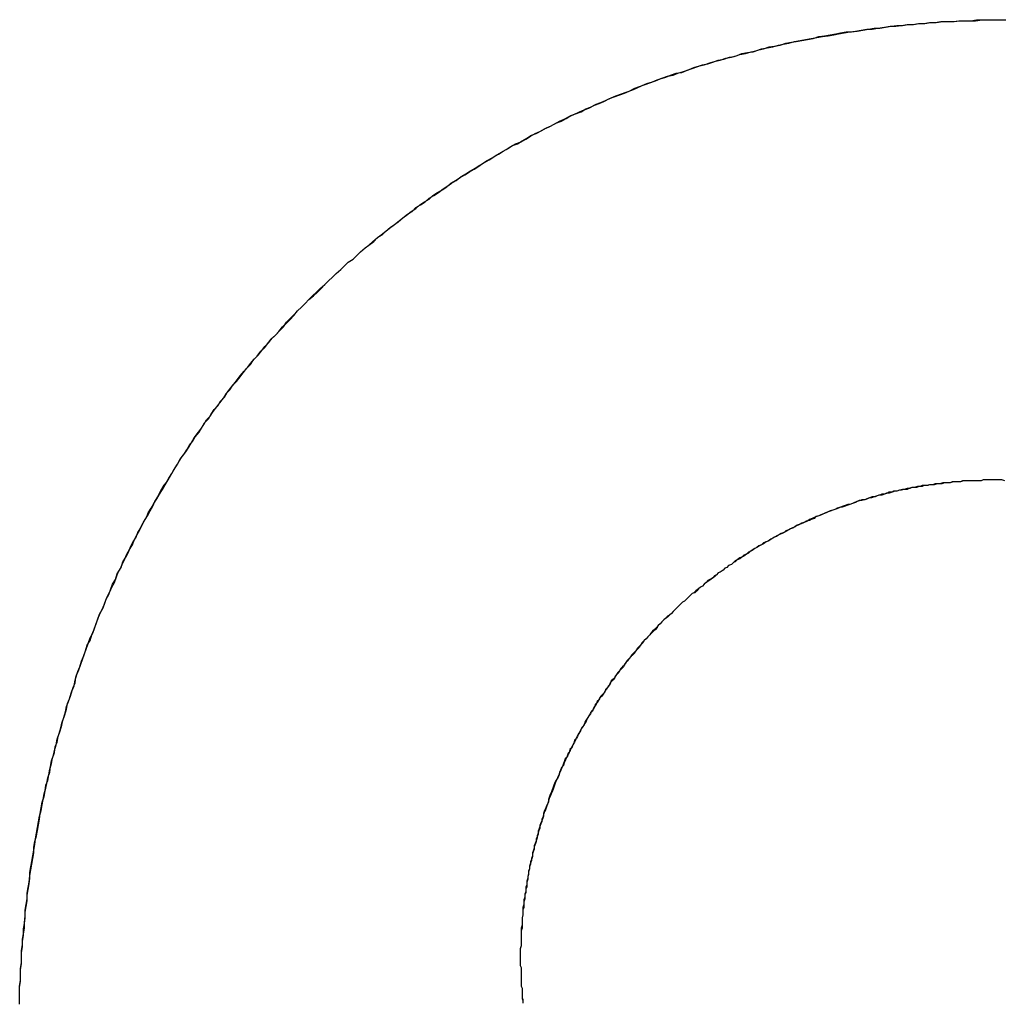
# Model space of a CAD drawing. Extents: x -55 to 3310, y -427 to 1727.
# Tile 11 of 79: x 990.32 to 991.37, y 531.59 to 532.64. Entities that reach past the tile are written whole.
import ezdxf

# ---------------------------------------------------------------- set-up
doc = ezdxf.new("R2010")
doc.units = 0
doc.linetypes.add('DURCHGEHEND', pattern=[0])
doc.layers.add('KF_PASSIO_SUB_15_FRONT', color=7, linetype='DURCHGEHEND')

# ---------------------------------------------------------------- blocks, each defined once
blk = doc.blocks.new('KF_PASSIO_SUB_15_FRONT')
at = {"layer": 'KF_PASSIO_SUB_15_FRONT'}
for points in [[(-239.962, -390.174, 0), (-239.962, -390.167, 0), (-239.962, -390.161, 0), (-239.962, -390.155, 0), (-239.961, -390.149, 0), (-239.961, -390.142, 0), (-239.961, -390.136, 0), (-239.96, -390.13, 0), (-239.96, -390.124, 0), (-239.96, -390.117, 0), (-239.959, -390.111, 0), (-239.959, -390.105, 0), (-239.958, -390.099, 0), (-239.957, -390.093, 0), (-239.957, -390.087, 0), (-239.956, -390.08, 0), (-239.956, -390.074, 0), (-239.955, -390.068, 0), (-239.954, -390.062, 0), (-239.954, -390.056, 0), (-239.953, -390.05, 0), (-239.952, -390.044, 0), (-239.951, -390.037, 0), (-239.95, -390.031, 0), (-239.949, -390.025, 0), (-239.948, -390.019, 0), (-239.947, -390.013, 0), (-239.947, -390.007, 0), (-239.946, -390.001, 0), (-239.944, -389.995, 0), (-239.943, -389.989, 0), (-239.942, -389.983, 0), (-239.941, -389.977, 0), (-239.94, -389.971, 0), (-239.939, -389.965, 0), (-239.938, -389.959, 0), (-239.936, -389.953, 0), (-239.935, -389.947, 0), (-239.934, -389.941, 0), (-239.932, -389.936, 0), (-239.931, -389.93, 0), (-239.93, -389.924, 0), (-239.928, -389.918, 0), (-239.927, -389.912, 0), (-239.925, -389.906, 0), (-239.924, -389.9, 0), (-239.922, -389.895, 0), (-239.921, -389.889, 0), (-239.919, -389.883, 0), (-239.917, -389.877, 0), (-239.916, -389.872, 0), (-239.914, -389.866, 0), (-239.912, -389.86, 0), (-239.911, -389.854, 0), (-239.909, -389.849, 0), (-239.907, -389.843, 0), (-239.905, -389.837, 0), (-239.903, -389.832, 0), (-239.902, -389.826, 0), (-239.9, -389.82, 0), (-239.898, -389.815, 0), (-239.896, -389.809, 0), (-239.894, -389.804, 0), (-239.892, -389.798, 0), (-239.89, -389.792, 0), (-239.887, -389.787, 0), (-239.885, -389.781, 0), (-239.883, -389.776, 0), (-239.881, -389.77, 0), (-239.879, -389.765, 0), (-239.877, -389.759, 0), (-239.874, -389.754, 0), (-239.872, -389.749, 0), (-239.87, -389.743, 0), (-239.867, -389.738, 0), (-239.865, -389.732, 0), (-239.863, -389.727, 0), (-239.86, -389.722, 0), (-239.858, -389.716, 0), (-239.855, -389.711, 0), (-239.853, -389.706, 0), (-239.85, -389.7, 0), (-239.848, -389.695, 0), (-239.845, -389.69, 0), (-239.842, -389.685, 0), (-239.84, -389.68, 0), (-239.837, -389.674, 0), (-239.834, -389.669, 0), (-239.832, -389.664, 0), (-239.829, -389.659, 0), (-239.826, -389.654, 0), (-239.823, -389.649, 0), (-239.82, -389.644, 0), (-239.818, -389.639, 0), (-239.815, -389.634, 0), (-239.812, -389.628, 0), (-239.809, -389.623, 0), (-239.806, -389.619, 0), (-239.803, -389.614, 0), (-239.8, -389.609, 0), (-239.797, -389.604, 0), (-239.794, -389.599, 0), (-239.791, -389.594, 0), (-239.787, -389.589, 0), (-239.784, -389.584, 0), (-239.781, -389.579, 0), (-239.778, -389.575, 0), (-239.775, -389.57, 0), (-239.771, -389.565, 0), (-239.768, -389.56, 0), (-239.765, -389.555, 0), (-239.761, -389.551, 0), (-239.758, -389.546, 0), (-239.755, -389.541, 0), (-239.751, -389.537, 0), (-239.748, -389.532, 0), (-239.744, -389.528, 0), (-239.741, -389.523, 0), (-239.737, -389.518, 0), (-239.734, -389.514, 0), (-239.73, -389.509, 0), (-239.727, -389.505, 0), (-239.723, -389.5, 0), (-239.719, -389.496, 0), (-239.716, -389.492, 0), (-239.712, -389.487, 0), (-239.708, -389.483, 0), (-239.704, -389.478, 0), (-239.701, -389.474, 0), (-239.697, -389.47, 0), (-239.693, -389.465, 0), (-239.689, -389.461, 0), (-239.685, -389.457, 0), (-239.681, -389.453, 0), (-239.678, -389.448, 0), (-239.674, -389.444, 0), (-239.67, -389.44, 0), (-239.666, -389.436, 0), (-239.662, -389.432, 0), (-239.658, -389.428, 0), (-239.654, -389.424, 0), (-239.649, -389.42, 0), (-239.645, -389.416, 0), (-239.641, -389.412, 0), (-239.637, -389.408, 0), (-239.633, -389.404, 0), (-239.629, -389.4, 0), (-239.625, -389.396, 0), (-239.62, -389.392, 0), (-239.616, -389.388, 0), (-239.612, -389.384, 0), (-239.607, -389.381, 0), (-239.603, -389.377, 0), (-239.599, -389.373, 0), (-239.594, -389.369, 0), (-239.59, -389.366, 0), (-239.586, -389.362, 0), (-239.581, -389.358, 0), (-239.577, -389.355, 0), (-239.572, -389.351, 0), (-239.568, -389.348, 0), (-239.563, -389.344, 0), (-239.559, -389.341, 0), (-239.554, -389.337, 0), (-239.55, -389.334, 0), (-239.545, -389.33, 0), (-239.54, -389.327, 0), (-239.536, -389.323, 0), (-239.531, -389.32, 0), (-239.526, -389.317, 0), (-239.522, -389.313, 0), (-239.517, -389.31, 0), (-239.512, -389.307, 0), (-239.507, -389.304, 0), (-239.503, -389.3, 0), (-239.498, -389.297, 0), (-239.493, -389.294, 0), (-239.488, -389.291, 0), (-239.483, -389.288, 0), (-239.478, -389.285, 0), (-239.473, -389.282, 0), (-239.469, -389.279, 0), (-239.464, -389.276, 0), (-239.459, -389.273, 0), (-239.454, -389.27, 0), (-239.449, -389.267, 0), (-239.444, -389.264, 0), (-239.439, -389.261, 0), (-239.434, -389.258, 0), (-239.428, -389.256, 0), (-239.423, -389.253, 0), (-239.418, -389.25, 0), (-239.413, -389.247, 0), (-239.408, -389.245, 0), (-239.403, -389.242, 0), (-239.398, -389.24, 0), (-239.392, -389.237, 0), (-239.387, -389.234, 0), (-239.382, -389.232, 0), (-239.377, -389.229, 0), (-239.372, -389.227, 0), (-239.366, -389.224, 0), (-239.361, -389.222, 0), (-239.356, -389.22, 0), (-239.35, -389.217, 0), (-239.345, -389.215, 0), (-239.34, -389.213, 0), (-239.334, -389.21, 0), (-239.329, -389.208, 0), (-239.323, -389.206, 0), (-239.318, -389.204, 0), (-239.313, -389.202, 0), (-239.307, -389.199, 0), (-239.302, -389.197, 0), (-239.296, -389.195, 0), (-239.291, -389.193, 0), (-239.285, -389.191, 0), (-239.28, -389.189, 0), (-239.274, -389.187, 0), (-239.269, -389.185, 0), (-239.263, -389.183, 0), (-239.257, -389.182, 0), (-239.252, -389.18, 0), (-239.246, -389.178, 0), (-239.241, -389.176, 0), (-239.235, -389.174, 0), (-239.229, -389.173, 0), (-239.224, -389.171, 0), (-239.218, -389.169, 0), (-239.212, -389.168, 0), (-239.206, -389.166, 0), (-239.201, -389.165, 0), (-239.195, -389.163, 0), (-239.189, -389.162, 0), (-239.183, -389.16, 0), (-239.178, -389.159, 0), (-239.172, -389.157, 0), (-239.166, -389.156, 0), (-239.16, -389.155, 0), (-239.154, -389.153, 0), (-239.149, -389.152, 0), (-239.143, -389.151, 0), (-239.137, -389.149, 0), (-239.131, -389.148, 0), (-239.125, -389.147, 0), (-239.119, -389.146, 0), (-239.113, -389.145, 0), (-239.107, -389.144, 0), (-239.101, -389.143, 0), (-239.095, -389.142, 0), (-239.09, -389.141, 0), (-239.084, -389.14, 0), (-239.078, -389.139, 0), (-239.072, -389.138, 0), (-239.066, -389.137, 0), (-239.06, -389.136, 0), (-239.054, -389.136, 0), (-239.048, -389.135, 0), (-239.041, -389.134, 0), (-239.035, -389.133, 0), (-239.029, -389.133, 0), (-239.023, -389.132, 0), (-239.017, -389.131, 0), (-239.011, -389.131, 0), (-239.005, -389.13, 0), (-238.999, -389.13, 0), (-238.993, -389.129, 0), (-238.987, -389.129, 0), (-238.981, -389.128, 0), (-238.974, -389.128, 0), (-238.968, -389.128, 0), (-238.962, -389.127, 0), (-238.956, -389.127, 0), (-238.95, -389.127, 0), (-238.944, -389.127, 0), (-238.937, -389.126, 0), (-238.931, -389.126, 0), (-238.925, -389.126, 0), (-238.919, -389.126, 0), (-238.912, -389.126, 0)], [(-239.962, -390.174, 0), (-239.962, -390.168, 0), (-239.962, -390.162, 0), (-239.962, -390.156, 0), (-239.961, -390.15, 0), (-239.961, -390.143, 0), (-239.961, -390.137, 0), (-239.96, -390.131, 0), (-239.96, -390.125, 0), (-239.96, -390.119, 0), (-239.959, -390.113, 0), (-239.959, -390.107, 0), (-239.958, -390.101, 0), (-239.958, -390.094, 0), (-239.957, -390.088, 0), (-239.956, -390.082, 0), (-239.956, -390.076, 0), (-239.955, -390.07, 0), (-239.954, -390.064, 0), (-239.954, -390.058, 0), (-239.953, -390.052, 0), (-239.952, -390.046, 0), (-239.951, -390.04, 0), (-239.951, -390.034, 0), (-239.95, -390.028, 0), (-239.949, -390.022, 0), (-239.948, -390.016, 0), (-239.947, -390.01, 0), (-239.946, -390.004, 0), (-239.945, -389.998, 0), (-239.944, -389.992, 0), (-239.943, -389.986, 0), (-239.942, -389.98, 0), (-239.941, -389.974, 0), (-239.939, -389.968, 0), (-239.938, -389.962, 0), (-239.937, -389.956, 0), (-239.936, -389.95, 0), (-239.934, -389.944, 0), (-239.933, -389.939, 0), (-239.932, -389.933, 0), (-239.93, -389.927, 0), (-239.929, -389.921, 0), (-239.928, -389.915, 0), (-239.926, -389.909, 0), (-239.925, -389.904, 0), (-239.923, -389.898, 0), (-239.922, -389.892, 0), (-239.92, -389.886, 0), (-239.918, -389.88, 0), (-239.917, -389.875, 0), (-239.915, -389.869, 0), (-239.913, -389.863, 0), (-239.912, -389.857, 0), (-239.91, -389.852, 0), (-239.908, -389.846, 0), (-239.906, -389.84, 0), (-239.904, -389.835, 0), (-239.903, -389.829, 0), (-239.901, -389.823, 0), (-239.899, -389.818, 0), (-239.897, -389.812, 0), (-239.895, -389.807, 0), (-239.893, -389.801, 0), (-239.891, -389.796, 0), (-239.889, -389.79, 0), (-239.887, -389.784, 0), (-239.884, -389.779, 0), (-239.882, -389.773, 0), (-239.88, -389.768, 0), (-239.878, -389.762, 0), (-239.876, -389.757, 0), (-239.873, -389.752, 0), (-239.871, -389.746, 0), (-239.869, -389.741, 0), (-239.866, -389.735, 0), (-239.864, -389.73, 0), (-239.861, -389.725, 0), (-239.859, -389.719, 0), (-239.857, -389.714, 0), (-239.854, -389.709, 0), (-239.852, -389.703, 0), (-239.849, -389.698, 0), (-239.846, -389.693, 0), (-239.844, -389.687, 0), (-239.841, -389.682, 0), (-239.838, -389.677, 0), (-239.836, -389.672, 0), (-239.833, -389.667, 0), (-239.83, -389.661, 0), (-239.827, -389.656, 0), (-239.825, -389.651, 0), (-239.822, -389.646, 0), (-239.819, -389.641, 0), (-239.816, -389.636, 0), (-239.813, -389.631, 0), (-239.81, -389.626, 0), (-239.807, -389.621, 0), (-239.804, -389.616, 0), (-239.801, -389.611, 0), (-239.798, -389.606, 0), (-239.795, -389.601, 0), (-239.792, -389.596, 0), (-239.789, -389.591, 0), (-239.785, -389.586, 0), (-239.782, -389.581, 0), (-239.779, -389.576, 0), (-239.776, -389.571, 0), (-239.773, -389.567, 0), (-239.769, -389.562, 0), (-239.766, -389.557, 0), (-239.763, -389.552, 0), (-239.759, -389.548, 0), (-239.756, -389.543, 0), (-239.752, -389.538, 0), (-239.749, -389.534, 0), (-239.745, -389.529, 0), (-239.742, -389.524, 0), (-239.738, -389.52, 0), (-239.735, -389.515, 0), (-239.731, -389.511, 0), (-239.727, -389.506, 0), (-239.724, -389.502, 0), (-239.72, -389.497, 0), (-239.716, -389.493, 0), (-239.713, -389.488, 0), (-239.709, -389.484, 0), (-239.705, -389.479, 0), (-239.701, -389.475, 0), (-239.698, -389.471, 0), (-239.694, -389.466, 0), (-239.69, -389.462, 0), (-239.686, -389.458, 0), (-239.682, -389.453, 0), (-239.678, -389.449, 0), (-239.674, -389.445, 0), (-239.67, -389.441, 0), (-239.666, -389.436, 0), (-239.662, -389.432, 0), (-239.658, -389.428, 0), (-239.654, -389.424, 0), (-239.65, -389.42, 0), (-239.646, -389.416, 0), (-239.642, -389.412, 0), (-239.637, -389.408, 0), (-239.633, -389.404, 0), (-239.629, -389.4, 0), (-239.625, -389.396, 0), (-239.62, -389.392, 0), (-239.616, -389.388, 0), (-239.612, -389.384, 0), (-239.607, -389.381, 0), (-239.603, -389.377, 0), (-239.599, -389.373, 0), (-239.594, -389.369, 0), (-239.59, -389.366, 0), (-239.585, -389.362, 0), (-239.581, -389.358, 0), (-239.576, -389.355, 0), (-239.572, -389.351, 0), (-239.567, -389.347, 0), (-239.563, -389.344, 0), (-239.558, -389.34, 0), (-239.554, -389.337, 0), (-239.549, -389.333, 0), (-239.544, -389.33, 0), (-239.54, -389.326, 0), (-239.535, -389.323, 0), (-239.53, -389.32, 0), (-239.526, -389.316, 0), (-239.521, -389.313, 0), (-239.516, -389.31, 0), (-239.511, -389.306, 0), (-239.506, -389.303, 0), (-239.502, -389.3, 0), (-239.497, -389.297, 0), (-239.492, -389.293, 0), (-239.487, -389.29, 0), (-239.482, -389.287, 0), (-239.477, -389.284, 0), (-239.472, -389.281, 0), (-239.467, -389.278, 0), (-239.462, -389.275, 0), (-239.457, -389.272, 0), (-239.452, -389.269, 0), (-239.447, -389.266, 0), (-239.442, -389.263, 0), (-239.437, -389.26, 0), (-239.432, -389.258, 0), (-239.427, -389.255, 0), (-239.422, -389.252, 0), (-239.417, -389.249, 0), (-239.412, -389.247, 0), (-239.406, -389.244, 0), (-239.401, -389.241, 0), (-239.396, -389.239, 0), (-239.391, -389.236, 0), (-239.385, -389.234, 0), (-239.38, -389.231, 0), (-239.375, -389.228, 0), (-239.37, -389.226, 0), (-239.364, -389.224, 0), (-239.359, -389.221, 0), (-239.354, -389.219, 0), (-239.348, -389.216, 0), (-239.343, -389.214, 0), (-239.338, -389.212, 0), (-239.332, -389.209, 0), (-239.327, -389.207, 0), (-239.321, -389.205, 0), (-239.316, -389.203, 0), (-239.31, -389.201, 0), (-239.305, -389.199, 0), (-239.299, -389.196, 0), (-239.294, -389.194, 0), (-239.288, -389.192, 0), (-239.283, -389.19, 0), (-239.277, -389.188, 0), (-239.272, -389.186, 0), (-239.266, -389.185, 0), (-239.261, -389.183, 0), (-239.255, -389.181, 0), (-239.249, -389.179, 0), (-239.244, -389.177, 0), (-239.238, -389.175, 0), (-239.233, -389.174, 0), (-239.227, -389.172, 0), (-239.221, -389.17, 0), (-239.216, -389.169, 0), (-239.21, -389.167, 0), (-239.204, -389.166, 0), (-239.198, -389.164, 0), (-239.193, -389.162, 0), (-239.187, -389.161, 0), (-239.181, -389.16, 0), (-239.175, -389.158, 0), (-239.17, -389.157, 0), (-239.164, -389.155, 0), (-239.158, -389.154, 0), (-239.152, -389.153, 0), (-239.146, -389.151, 0), (-239.14, -389.15, 0), (-239.135, -389.149, 0), (-239.129, -389.148, 0), (-239.123, -389.147, 0), (-239.117, -389.146, 0), (-239.111, -389.144, 0), (-239.105, -389.143, 0), (-239.099, -389.142, 0), (-239.093, -389.141, 0), (-239.088, -389.14, 0), (-239.082, -389.139, 0), (-239.076, -389.139, 0), (-239.07, -389.138, 0), (-239.064, -389.137, 0), (-239.058, -389.136, 0), (-239.052, -389.135, 0), (-239.046, -389.135, 0), (-239.04, -389.134, 0), (-239.034, -389.133, 0), (-239.028, -389.132, 0), (-239.022, -389.132, 0), (-239.016, -389.131, 0), (-239.01, -389.131, 0), (-239.004, -389.13, 0), (-238.998, -389.13, 0), (-238.992, -389.129, 0), (-238.986, -389.129, 0), (-238.979, -389.128, 0), (-238.973, -389.128, 0), (-238.967, -389.128, 0), (-238.961, -389.127, 0), (-238.955, -389.127, 0), (-238.949, -389.127, 0), (-238.943, -389.126, 0), (-238.937, -389.126, 0), (-238.931, -389.126, 0), (-238.925, -389.126, 0), (-238.918, -389.126, 0), (-238.912, -389.126, 0)], [(-238.927, -389.616, 0), (-238.93, -389.616, 0), (-238.933, -389.616, 0), (-238.936, -389.616, 0), (-238.938, -389.617, 0), (-238.941, -389.617, 0), (-238.944, -389.617, 0), (-238.947, -389.617, 0), (-238.949, -389.617, 0), (-238.952, -389.617, 0), (-238.955, -389.617, 0), (-238.958, -389.617, 0), (-238.96, -389.618, 0), (-238.963, -389.618, 0), (-238.966, -389.618, 0), (-238.969, -389.618, 0), (-238.971, -389.619, 0), (-238.974, -389.619, 0), (-238.977, -389.619, 0), (-238.98, -389.62, 0), (-238.982, -389.62, 0), (-238.985, -389.62, 0), (-238.988, -389.621, 0), (-238.99, -389.621, 0), (-238.993, -389.621, 0), (-238.996, -389.622, 0), (-238.999, -389.622, 0), (-239.001, -389.623, 0), (-239.004, -389.623, 0), (-239.007, -389.624, 0), (-239.009, -389.624, 0), (-239.012, -389.624, 0), (-239.015, -389.625, 0), (-239.017, -389.626, 0), (-239.02, -389.626, 0), (-239.023, -389.627, 0), (-239.025, -389.627, 0), (-239.028, -389.628, 0), (-239.031, -389.628, 0), (-239.033, -389.629, 0), (-239.036, -389.63, 0), (-239.039, -389.63, 0), (-239.041, -389.631, 0), (-239.044, -389.632, 0), (-239.047, -389.632, 0), (-239.049, -389.633, 0), (-239.052, -389.634, 0), (-239.055, -389.635, 0), (-239.057, -389.635, 0), (-239.06, -389.636, 0), (-239.062, -389.637, 0), (-239.065, -389.638, 0), (-239.068, -389.638, 0), (-239.07, -389.639, 0), (-239.073, -389.64, 0), (-239.075, -389.641, 0), (-239.078, -389.642, 0), (-239.081, -389.643, 0), (-239.083, -389.644, 0), (-239.086, -389.645, 0), (-239.088, -389.645, 0), (-239.091, -389.646, 0), (-239.093, -389.647, 0), (-239.096, -389.648, 0), (-239.099, -389.649, 0), (-239.101, -389.65, 0), (-239.104, -389.651, 0), (-239.106, -389.652, 0), (-239.109, -389.653, 0), (-239.111, -389.654, 0), (-239.114, -389.655, 0), (-239.116, -389.657, 0), (-239.119, -389.658, 0), (-239.121, -389.659, 0), (-239.124, -389.66, 0), (-239.126, -389.661, 0), (-239.129, -389.662, 0), (-239.131, -389.663, 0), (-239.134, -389.664, 0), (-239.136, -389.666, 0), (-239.139, -389.667, 0), (-239.141, -389.668, 0), (-239.143, -389.669, 0), (-239.146, -389.671, 0), (-239.148, -389.672, 0), (-239.151, -389.673, 0), (-239.153, -389.674, 0), (-239.156, -389.676, 0), (-239.158, -389.677, 0), (-239.16, -389.678, 0), (-239.163, -389.68, 0), (-239.165, -389.681, 0), (-239.167, -389.682, 0), (-239.17, -389.684, 0), (-239.172, -389.685, 0), (-239.175, -389.686, 0), (-239.177, -389.688, 0), (-239.179, -389.689, 0), (-239.182, -389.691, 0), (-239.184, -389.692, 0), (-239.186, -389.694, 0), (-239.188, -389.695, 0), (-239.191, -389.697, 0), (-239.193, -389.698, 0), (-239.195, -389.7, 0), (-239.198, -389.701, 0), (-239.2, -389.703, 0), (-239.202, -389.704, 0), (-239.204, -389.706, 0), (-239.207, -389.707, 0), (-239.209, -389.709, 0), (-239.211, -389.71, 0), (-239.213, -389.712, 0), (-239.216, -389.714, 0), (-239.218, -389.715, 0), (-239.22, -389.717, 0), (-239.222, -389.719, 0), (-239.224, -389.72, 0), (-239.226, -389.722, 0), (-239.229, -389.724, 0), (-239.231, -389.725, 0), (-239.233, -389.727, 0), (-239.235, -389.729, 0), (-239.237, -389.73, 0), (-239.239, -389.732, 0), (-239.241, -389.734, 0), (-239.243, -389.736, 0), (-239.246, -389.737, 0), (-239.248, -389.739, 0), (-239.25, -389.741, 0), (-239.252, -389.743, 0), (-239.254, -389.745, 0), (-239.256, -389.746, 0), (-239.258, -389.748, 0), (-239.26, -389.75, 0), (-239.262, -389.752, 0), (-239.264, -389.754, 0), (-239.266, -389.756, 0), (-239.268, -389.758, 0), (-239.27, -389.76, 0), (-239.272, -389.761, 0), (-239.274, -389.763, 0), (-239.276, -389.765, 0), (-239.278, -389.767, 0), (-239.28, -389.769, 0), (-239.282, -389.771, 0), (-239.283, -389.773, 0), (-239.285, -389.775, 0), (-239.287, -389.777, 0), (-239.289, -389.779, 0), (-239.291, -389.781, 0), (-239.293, -389.783, 0), (-239.295, -389.785, 0), (-239.297, -389.787, 0), (-239.298, -389.789, 0), (-239.3, -389.791, 0), (-239.302, -389.793, 0), (-239.304, -389.795, 0), (-239.306, -389.798, 0), (-239.307, -389.8, 0), (-239.309, -389.802, 0), (-239.311, -389.804, 0), (-239.313, -389.806, 0), (-239.314, -389.808, 0), (-239.316, -389.81, 0), (-239.318, -389.812, 0), (-239.319, -389.815, 0), (-239.321, -389.817, 0), (-239.323, -389.819, 0), (-239.324, -389.821, 0), (-239.326, -389.823, 0), (-239.328, -389.825, 0), (-239.329, -389.828, 0), (-239.331, -389.83, 0), (-239.333, -389.832, 0), (-239.334, -389.834, 0), (-239.336, -389.837, 0), (-239.337, -389.839, 0), (-239.339, -389.841, 0), (-239.34, -389.843, 0), (-239.342, -389.846, 0), (-239.344, -389.848, 0), (-239.345, -389.85, 0), (-239.347, -389.852, 0), (-239.348, -389.855, 0), (-239.35, -389.857, 0), (-239.351, -389.859, 0), (-239.352, -389.862, 0), (-239.354, -389.864, 0), (-239.355, -389.866, 0), (-239.357, -389.869, 0), (-239.358, -389.871, 0), (-239.359, -389.874, 0), (-239.361, -389.876, 0), (-239.362, -389.878, 0), (-239.364, -389.881, 0), (-239.365, -389.883, 0), (-239.366, -389.885, 0), (-239.368, -389.888, 0), (-239.369, -389.89, 0), (-239.37, -389.893, 0), (-239.371, -389.895, 0), (-239.373, -389.898, 0), (-239.374, -389.9, 0), (-239.375, -389.902, 0), (-239.376, -389.905, 0), (-239.378, -389.907, 0), (-239.379, -389.91, 0), (-239.38, -389.912, 0), (-239.381, -389.915, 0), (-239.382, -389.917, 0), (-239.383, -389.92, 0), (-239.385, -389.922, 0), (-239.386, -389.925, 0), (-239.387, -389.927, 0), (-239.388, -389.93, 0), (-239.389, -389.932, 0), (-239.39, -389.935, 0), (-239.391, -389.937, 0), (-239.392, -389.94, 0), (-239.393, -389.943, 0), (-239.394, -389.945, 0), (-239.395, -389.948, 0), (-239.396, -389.95, 0), (-239.397, -389.953, 0), (-239.398, -389.955, 0), (-239.399, -389.958, 0), (-239.4, -389.961, 0), (-239.401, -389.963, 0), (-239.402, -389.966, 0), (-239.403, -389.968, 0), (-239.404, -389.971, 0), (-239.404, -389.974, 0), (-239.405, -389.976, 0), (-239.406, -389.979, 0), (-239.407, -389.981, 0), (-239.408, -389.984, 0), (-239.408, -389.987, 0), (-239.409, -389.989, 0), (-239.41, -389.992, 0), (-239.411, -389.995, 0), (-239.411, -389.997, 0), (-239.412, -390, 0), (-239.413, -390.003, 0), (-239.414, -390.005, 0), (-239.414, -390.008, 0), (-239.415, -390.011, 0), (-239.416, -390.013, 0), (-239.416, -390.016, 0), (-239.417, -390.019, 0), (-239.417, -390.021, 0), (-239.418, -390.024, 0), (-239.419, -390.027, 0), (-239.419, -390.03, 0), (-239.42, -390.032, 0), (-239.42, -390.035, 0), (-239.421, -390.038, 0), (-239.421, -390.04, 0), (-239.422, -390.043, 0), (-239.422, -390.046, 0), (-239.422, -390.049, 0), (-239.423, -390.051, 0), (-239.423, -390.054, 0), (-239.424, -390.057, 0), (-239.424, -390.06, 0), (-239.424, -390.062, 0), (-239.425, -390.065, 0), (-239.425, -390.068, 0), (-239.425, -390.071, 0), (-239.426, -390.073, 0), (-239.426, -390.076, 0), (-239.426, -390.079, 0), (-239.427, -390.082, 0), (-239.427, -390.084, 0), (-239.427, -390.087, 0), (-239.427, -390.09, 0), (-239.427, -390.093, 0), (-239.428, -390.096, 0), (-239.428, -390.098, 0), (-239.428, -390.101, 0), (-239.428, -390.104, 0), (-239.428, -390.107, 0), (-239.428, -390.109, 0), (-239.428, -390.112, 0), (-239.429, -390.115, 0), (-239.429, -390.118, 0), (-239.429, -390.121, 0), (-239.429, -390.123, 0)], [(-238.927, -389.616, 0), (-238.93, -389.616, 0), (-238.933, -389.616, 0), (-238.936, -389.616, 0), (-238.938, -389.617, 0), (-238.941, -389.617, 0), (-238.944, -389.617, 0), (-238.946, -389.617, 0), (-238.949, -389.617, 0), (-238.952, -389.617, 0), (-238.955, -389.617, 0), (-238.957, -389.617, 0), (-238.96, -389.618, 0), (-238.963, -389.618, 0), (-238.966, -389.618, 0), (-238.968, -389.618, 0), (-238.971, -389.619, 0), (-238.974, -389.619, 0), (-238.976, -389.619, 0), (-238.979, -389.619, 0), (-238.982, -389.62, 0), (-238.985, -389.62, 0), (-238.987, -389.62, 0), (-238.99, -389.621, 0), (-238.993, -389.621, 0), (-238.995, -389.622, 0), (-238.998, -389.622, 0), (-239.001, -389.622, 0), (-239.003, -389.623, 0), (-239.006, -389.623, 0), (-239.009, -389.624, 0), (-239.012, -389.624, 0), (-239.014, -389.625, 0), (-239.017, -389.625, 0), (-239.02, -389.626, 0), (-239.022, -389.626, 0), (-239.025, -389.627, 0), (-239.028, -389.628, 0), (-239.03, -389.628, 0), (-239.033, -389.629, 0), (-239.036, -389.629, 0), (-239.038, -389.63, 0), (-239.041, -389.631, 0), (-239.044, -389.631, 0), (-239.046, -389.632, 0), (-239.049, -389.633, 0), (-239.051, -389.634, 0), (-239.054, -389.634, 0), (-239.057, -389.635, 0), (-239.059, -389.636, 0), (-239.062, -389.637, 0), (-239.065, -389.637, 0), (-239.067, -389.638, 0), (-239.07, -389.639, 0), (-239.072, -389.64, 0), (-239.075, -389.641, 0), (-239.078, -389.642, 0), (-239.08, -389.642, 0), (-239.083, -389.643, 0), (-239.085, -389.644, 0), (-239.088, -389.645, 0), (-239.09, -389.646, 0), (-239.093, -389.647, 0), (-239.096, -389.648, 0), (-239.098, -389.649, 0), (-239.101, -389.65, 0), (-239.103, -389.651, 0), (-239.106, -389.652, 0), (-239.108, -389.653, 0), (-239.111, -389.654, 0), (-239.113, -389.655, 0), (-239.116, -389.656, 0), (-239.118, -389.657, 0), (-239.121, -389.658, 0), (-239.123, -389.66, 0), (-239.126, -389.661, 0), (-239.128, -389.662, 0), (-239.131, -389.663, 0), (-239.133, -389.664, 0), (-239.136, -389.665, 0), (-239.138, -389.667, 0), (-239.141, -389.668, 0), (-239.143, -389.669, 0), (-239.146, -389.67, 0), (-239.148, -389.672, 0), (-239.15, -389.673, 0), (-239.153, -389.674, 0), (-239.155, -389.675, 0), (-239.158, -389.677, 0), (-239.16, -389.678, 0), (-239.162, -389.679, 0), (-239.165, -389.681, 0), (-239.167, -389.682, 0), (-239.17, -389.683, 0), (-239.172, -389.685, 0), (-239.174, -389.686, 0), (-239.177, -389.688, 0), (-239.179, -389.689, 0), (-239.181, -389.69, 0), (-239.184, -389.692, 0), (-239.186, -389.693, 0), (-239.188, -389.695, 0), (-239.191, -389.696, 0), (-239.193, -389.698, 0), (-239.195, -389.699, 0), (-239.198, -389.701, 0), (-239.2, -389.702, 0), (-239.202, -389.704, 0), (-239.204, -389.706, 0), (-239.207, -389.707, 0), (-239.209, -389.709, 0), (-239.211, -389.71, 0), (-239.213, -389.712, 0), (-239.216, -389.714, 0), (-239.218, -389.715, 0), (-239.22, -389.717, 0), (-239.222, -389.718, 0), (-239.224, -389.72, 0), (-239.227, -389.722, 0), (-239.229, -389.723, 0), (-239.231, -389.725, 0), (-239.233, -389.727, 0), (-239.235, -389.729, 0), (-239.237, -389.73, 0), (-239.239, -389.732, 0), (-239.242, -389.734, 0), (-239.244, -389.736, 0), (-239.246, -389.737, 0), (-239.248, -389.739, 0), (-239.25, -389.741, 0), (-239.252, -389.743, 0), (-239.254, -389.745, 0), (-239.256, -389.746, 0), (-239.258, -389.748, 0), (-239.26, -389.75, 0), (-239.262, -389.752, 0), (-239.264, -389.754, 0), (-239.266, -389.756, 0), (-239.268, -389.758, 0), (-239.27, -389.76, 0), (-239.272, -389.762, 0), (-239.274, -389.763, 0), (-239.276, -389.765, 0), (-239.278, -389.767, 0), (-239.28, -389.769, 0), (-239.282, -389.771, 0), (-239.284, -389.773, 0), (-239.286, -389.775, 0), (-239.288, -389.777, 0), (-239.29, -389.779, 0), (-239.291, -389.781, 0), (-239.293, -389.783, 0), (-239.295, -389.785, 0), (-239.297, -389.787, 0), (-239.299, -389.789, 0), (-239.301, -389.792, 0), (-239.302, -389.794, 0), (-239.304, -389.796, 0), (-239.306, -389.798, 0), (-239.308, -389.8, 0), (-239.31, -389.802, 0), (-239.311, -389.804, 0), (-239.313, -389.806, 0), (-239.315, -389.808, 0), (-239.317, -389.811, 0), (-239.318, -389.813, 0), (-239.32, -389.815, 0), (-239.322, -389.817, 0), (-239.323, -389.819, 0), (-239.325, -389.821, 0), (-239.327, -389.824, 0), (-239.328, -389.826, 0), (-239.33, -389.828, 0), (-239.332, -389.83, 0), (-239.333, -389.833, 0), (-239.335, -389.835, 0), (-239.336, -389.837, 0), (-239.338, -389.839, 0), (-239.339, -389.842, 0), (-239.341, -389.844, 0), (-239.343, -389.846, 0), (-239.344, -389.848, 0), (-239.346, -389.851, 0), (-239.347, -389.853, 0), (-239.349, -389.855, 0), (-239.35, -389.858, 0), (-239.351, -389.86, 0), (-239.353, -389.862, 0), (-239.354, -389.865, 0), (-239.356, -389.867, 0), (-239.357, -389.869, 0), (-239.359, -389.872, 0), (-239.36, -389.874, 0), (-239.361, -389.877, 0), (-239.363, -389.879, 0), (-239.364, -389.881, 0), (-239.365, -389.884, 0), (-239.367, -389.886, 0), (-239.368, -389.889, 0), (-239.369, -389.891, 0), (-239.371, -389.893, 0), (-239.372, -389.896, 0), (-239.373, -389.898, 0), (-239.374, -389.901, 0), (-239.376, -389.903, 0), (-239.377, -389.906, 0), (-239.378, -389.908, 0), (-239.379, -389.911, 0), (-239.381, -389.913, 0), (-239.382, -389.916, 0), (-239.383, -389.918, 0), (-239.384, -389.921, 0), (-239.385, -389.923, 0), (-239.386, -389.926, 0), (-239.387, -389.928, 0), (-239.388, -389.931, 0), (-239.389, -389.933, 0), (-239.391, -389.936, 0), (-239.392, -389.938, 0), (-239.393, -389.941, 0), (-239.394, -389.943, 0), (-239.395, -389.946, 0), (-239.396, -389.949, 0), (-239.397, -389.951, 0), (-239.398, -389.954, 0), (-239.399, -389.956, 0), (-239.399, -389.959, 0), (-239.4, -389.961, 0), (-239.401, -389.964, 0), (-239.402, -389.967, 0), (-239.403, -389.969, 0), (-239.404, -389.972, 0), (-239.405, -389.975, 0), (-239.406, -389.977, 0), (-239.406, -389.98, 0), (-239.407, -389.982, 0), (-239.408, -389.985, 0), (-239.409, -389.988, 0), (-239.41, -389.99, 0), (-239.41, -389.993, 0), (-239.411, -389.996, 0), (-239.412, -389.998, 0), (-239.412, -390.001, 0), (-239.413, -390.004, 0), (-239.414, -390.006, 0), (-239.414, -390.009, 0), (-239.415, -390.012, 0), (-239.416, -390.014, 0), (-239.416, -390.017, 0), (-239.417, -390.02, 0), (-239.418, -390.022, 0), (-239.418, -390.025, 0), (-239.419, -390.028, 0), (-239.419, -390.03, 0), (-239.42, -390.033, 0), (-239.42, -390.036, 0), (-239.421, -390.038, 0), (-239.421, -390.041, 0), (-239.422, -390.044, 0), (-239.422, -390.047, 0), (-239.423, -390.049, 0), (-239.423, -390.052, 0), (-239.423, -390.055, 0), (-239.424, -390.057, 0), (-239.424, -390.06, 0), (-239.425, -390.063, 0), (-239.425, -390.066, 0), (-239.425, -390.068, 0), (-239.426, -390.071, 0), (-239.426, -390.074, 0), (-239.426, -390.077, 0), (-239.426, -390.079, 0), (-239.427, -390.082, 0), (-239.427, -390.085, 0), (-239.427, -390.088, 0), (-239.427, -390.09, 0), (-239.428, -390.093, 0), (-239.428, -390.096, 0), (-239.428, -390.099, 0), (-239.428, -390.101, 0), (-239.428, -390.104, 0), (-239.428, -390.107, 0), (-239.428, -390.11, 0), (-239.428, -390.112, 0), (-239.429, -390.115, 0), (-239.429, -390.118, 0), (-239.429, -390.121, 0), (-239.429, -390.123, 0)], [(-238.913, -389.617, 0), (-238.916, -389.616, 0), (-238.919, -389.616, 0), (-238.922, -389.616, 0), (-238.925, -389.616, 0), (-238.927, -389.616, 0)], [(-238.913, -389.617, 0), (-238.916, -389.616, 0), (-238.919, -389.616, 0), (-238.922, -389.616, 0), (-238.925, -389.616, 0), (-238.927, -389.616, 0)], [(-239.429, -390.123, 0), (-239.429, -390.125, 0), (-239.429, -390.127, 0), (-239.429, -390.128, 0), (-239.429, -390.13, 0), (-239.429, -390.131, 0), (-239.429, -390.133, 0), (-239.428, -390.135, 0), (-239.428, -390.136, 0), (-239.428, -390.138, 0), (-239.428, -390.139, 0), (-239.428, -390.141, 0), (-239.428, -390.143, 0), (-239.428, -390.144, 0), (-239.428, -390.146, 0), (-239.428, -390.147, 0), (-239.428, -390.149, 0), (-239.428, -390.151, 0), (-239.428, -390.152, 0), (-239.428, -390.154, 0), (-239.428, -390.155, 0), (-239.427, -390.157, 0), (-239.427, -390.159, 0), (-239.427, -390.16, 0), (-239.427, -390.162, 0), (-239.427, -390.163, 0), (-239.427, -390.165, 0), (-239.427, -390.166, 0), (-239.427, -390.168, 0), (-239.426, -390.17, 0), (-239.426, -390.171, 0), (-239.426, -390.173, 0)], [(-239.429, -390.123, 0), (-239.429, -390.125, 0), (-239.429, -390.127, 0), (-239.429, -390.128, 0), (-239.429, -390.13, 0), (-239.429, -390.131, 0), (-239.429, -390.133, 0), (-239.428, -390.135, 0), (-239.428, -390.136, 0), (-239.428, -390.138, 0), (-239.428, -390.139, 0), (-239.428, -390.141, 0), (-239.428, -390.143, 0), (-239.428, -390.144, 0), (-239.428, -390.146, 0), (-239.428, -390.147, 0), (-239.428, -390.149, 0), (-239.428, -390.15, 0), (-239.428, -390.152, 0), (-239.428, -390.154, 0), (-239.428, -390.155, 0), (-239.427, -390.157, 0), (-239.427, -390.158, 0), (-239.427, -390.16, 0), (-239.427, -390.162, 0), (-239.427, -390.163, 0), (-239.427, -390.165, 0), (-239.427, -390.166, 0), (-239.427, -390.168, 0), (-239.426, -390.169, 0), (-239.426, -390.171, 0), (-239.426, -390.173, 0)]]:
    blk.add_polyline3d(points, dxfattribs=at)

msp = doc.modelspace()

# ---------------------------------------------------------------- block references
at = {"layer": 'KF_PASSIO_SUB_15_FRONT'}
msp.add_blockref('KF_PASSIO_SUB_15_FRONT', (1230.2834, 921.7627), dxfattribs=at)

doc.saveas('drawing.dxf')
